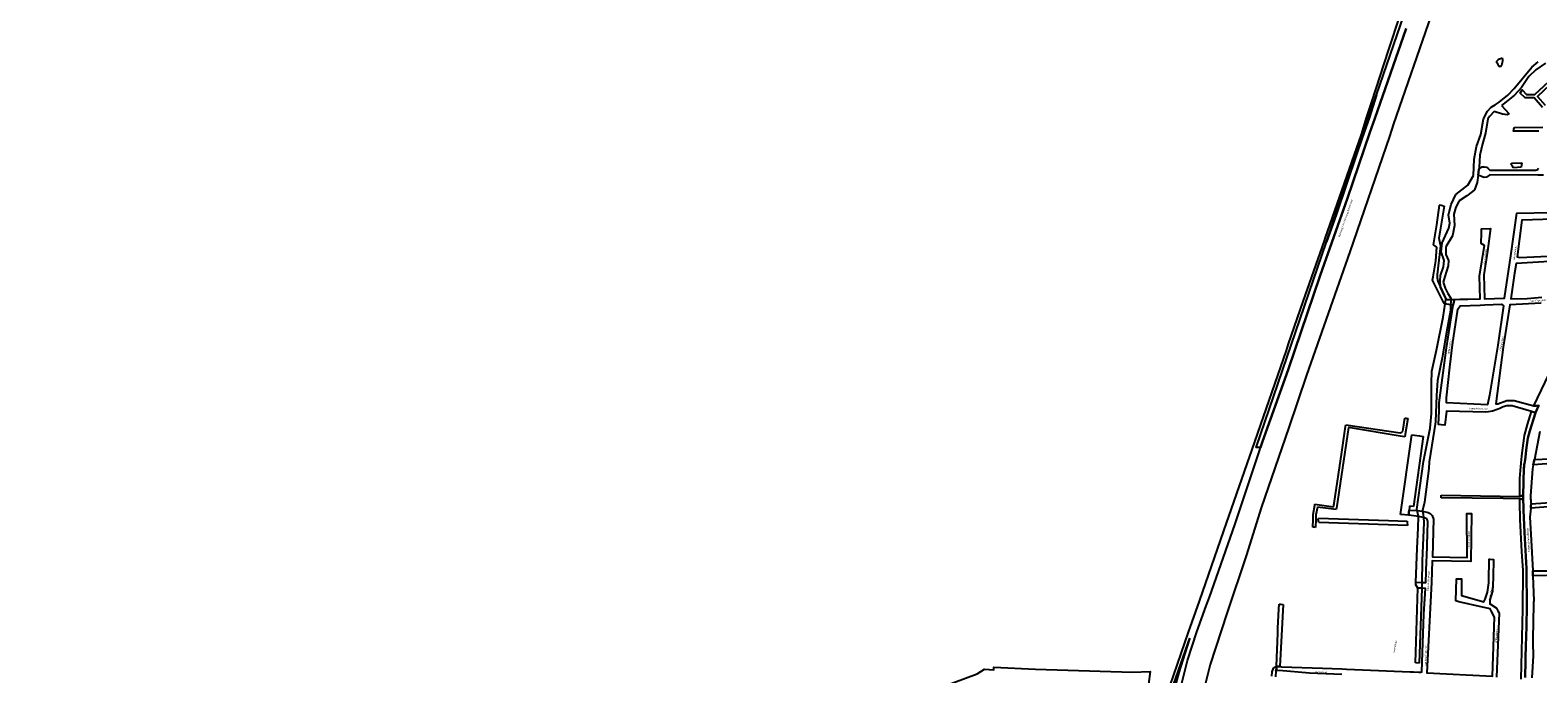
# Model space of a CAD drawing. Header units: metres. Extents: x 89872 to 99175, y 455036 to 468911.
# Tile 102 of 196: x 89872 to 92018, y 466570 to 467486. Entities that reach past the tile are written whole.
import ezdxf

# ---------------------------------------------------------------- set-up
doc = ezdxf.new("R2010")
doc.units = ezdxf.units.M
for name, color, linetype in [('Gemeentegrenzen', 7, 'KG-GEMEENTE'), ('STRNM', 7, 'Continuous'), ('Wegdeel doorgaand', 1, 'Continuous')]:
    doc.layers.add(name, color=color, linetype=linetype)
doc.layers.add('Waterdeel', color=7, linetype='Continuous', true_color=0x00aaff)
doc.layers.add('Wegdeel', color=7, linetype='Continuous', true_color=0x9a9a9a)
doc.linetypes.add('KG-GEMEENTE', pattern='A,1,-2.25,[5,NLCS.SHX,S=1,R=0,X=0,Y=0],-2.25', length=5.5)

msp = doc.modelspace()

# ---------------------------------------------------------------- linework, layer by layer
at = {"layer": 'Gemeentegrenzen', "flags": 128}
msp.add_lwpolyline([(90762.7, 464180.9), (90755.9, 464195.3), (90741.6, 464225.2), (90721, 464269.2), (90711, 464289.5), (90684.4, 464339.4), (90666.1, 464382.4), (90649.8, 464420.7), (90635.2, 464457.9), (90620.5, 464495.4), (90617.4, 464505), (90608, 464538.7), (90596.6, 464572.3), (90590.2, 464593.9), (90582.8, 464625.1), (90577.5, 464644.9), (90574.1, 464660.7), (90572.4, 464670.6), (90570.8, 464689.6), (90570.6, 464708.3), (90570.3, 464725.4), (90569.1, 464744.6), (90567.3, 464767.3), (90566.9, 464789.3), (90566.4, 464806.2), (90566.9, 464822.5), (90571.7, 464854.8), (90571.8, 464856.8), (90576.9, 464940.8), (90576, 464994.6), (90576, 465007.1), (90582.2, 465039.5), (90584.5, 465051.2), (90590.8, 465068.2), (90598.6, 465085.5), (90628.2, 465144.6), (90671.6, 465227.6), (90681.3, 465246), (90683.4, 465249.1), (90703.8, 465279.1), (90736.2, 465326.3), (90741, 465333.8), (90746.2, 465342.1), (90754.8, 465357.3), (90766.2, 465377.4), (90771.9, 465388.7), (90779, 465404.6), (90787.9, 465425.9), (90792.1, 465436.8), (90794.9, 465446.1), (90797, 465454.3), (90799, 465463.7), (90800.8, 465475), (90802.3, 465489.4), (90805.4, 465519), (90807.9, 465558.1), (90813.5, 465615.9), (90814.3, 465632.4), (90814.3, 465653.3), (90813.5, 465667.7), (90811.5, 465686.3), (90808.6, 465705.7), (90804.6, 465725.1), (90795.9, 465764.2), (90785.1, 465805.7), (90777.9, 465830.2), (90769.7, 465854.3), (90765.7, 465864.3), (90758.6, 465878.5), (90749.3, 465894.7), (90742.5, 465905.7), (90732.8, 465921.5), (90719.3, 465939.1), (90708.5, 465951.7), (90707.6, 465952.7), (90706.4, 465954.1), (90669.7, 465998.6), (90660.9, 466008), (90639.7, 466025.1), (90621.8, 466039.5), (90613.3, 466046.4), (90592.8, 466058.7), (90573.7, 466068.2), (90549.6, 466078.7), (90528.3, 466086.8), (90508.6, 466092.9), (90486.1, 466099.1), (90419.1, 466113.1), (90381.6, 466120.5), (90246.8, 466147.9), (90131.1, 466177), (90053.2, 466198), (90008.9, 466212.2), (89991.7, 466217.1), (89972.8, 466223), (89946, 466232.1), (89938.9, 466234.6), (89924.5, 466241), (89909.1, 466251), (89890.4, 466265.6), (89871.9, 466285), (89887.8, 466296.8), (89924.3, 466323.9), (89930.1, 466326.9), (89934.3, 466328), (89937.6, 466327.9), (89945, 466324.2), (89948.2, 466323), (89977.7, 466343.3), (89993.3, 466352.6), (90052.2, 466375.1), (90055, 466376.1), (90065, 466379.4), (90073.3, 466375.8), (90084.3, 466372.1), (90093.7, 466368.3), (90096, 466367.3), (90103.2, 466364.5), (90113.1, 466360.5), (90121.7, 466356.8), (90137.6, 466348.8), (90140.9, 466347.1), (90157, 466338.9), (90170, 466331.5), (90171.2, 466330.9), (90174.5, 466329), (90176.1, 466328), (90177.1, 466327.4), (90194.3, 466316.9), (90196, 466315.9), (90207.5, 466309.5), (90222.2, 466304.1), (90231.8, 466306.5), (90258, 466312.8), (90267.5, 466315.2), (90306.2, 466324.6), (90356.2, 466336.6), (90358.9, 466337.2), (90413.7, 466350), (90417.1, 466350.8), (90456.6, 466360.8), (90479, 466367.1), (90484.6, 466368.7), (90485.7, 466369.1), (90486.1, 466369.2), (90486.9, 466369.5), (90510.5, 466376.9), (90562.5, 466393.6), (90597, 466404.5), (90654.6, 466423), (90747.4, 466453.5), (90753.8, 466455.7), (90786.5, 466466.4), (90790.6, 466467.8), (90790.9, 466467.9), (90805.1, 466470.3), (90816.5, 466472.3), (90819.4, 466472.7), (90861, 466478.6), (90883.5, 466481.1), (90913.6, 466484.4), (90952.5, 466488.7), (91015.6, 466494.2), (91016.4, 466494.2), (91037, 466496), (91037.1, 466511.4), (91037.2, 466513.4), (91037.8, 466515.5), (91038.8, 466517.2), (91039.5, 466517.6), (91040.6, 466518), (91042.1, 466518.5), (91056, 466517.9), (91068.4, 466517.4), (91074.4, 466517.4), (91083.3, 466519.1), (91220.1, 466569.6), (91230.7, 466576.5), (91243.8, 466575.6), (91243.8, 466579.1), (91303.2, 466576.3), (91441.4, 466572.1), (91466.6, 466573.1), (91464, 466554.9), (91494.9, 466553.2), (91521.1, 466628.9), (91536.6, 466673.4), (91571.3, 466773.6), (91615.2, 466900.3), (91660.3, 467030.4), (91663.5, 467039.5), (91684.4, 467099.9), (91714.4, 467186.3), (91715.4, 467189.4), (91767, 467337.8), (91775, 467362.8), (91781.9, 467384.4), (91805.7, 467457.4), (91822.1, 467507.8), (91843.6, 467574), (91840.8, 467581.2), (91790.8, 467613), (91791.2, 467615.5), (91791.3, 467616.4), (91784.4, 467619.4), (91787.6, 467627.8), (91792.5, 467640.3), (91852.4, 467658.8), (91852.9, 467660.1), (91854.5, 467664.3), (91855, 467665.5), (91861.5, 467681.8), (91862.4, 467683.9), (91878.3, 467723.7), (91884.2, 467738.3), (91879.7, 467738.6), (91885, 467755.4), (91888.2, 467765.6), (91888.8, 467767.4), (91895.8, 467791.9), (91903.7, 467826.6), (91903.9, 467827.1), (91909.1, 467836.7), (91917.1, 467845.7), (91928.7, 467852.6), (91941.8, 467844.7), (91980, 467908), (91998.9, 467938.8), (92021.1, 467975.5), (92022.3, 467977.4), (92023.5, 467979.5), (92037.5, 468021.9), (92043.3, 468039.5), (92043.6, 468040.6), (92040.7, 468073.7), (92035.4, 468087.9), (92034.4, 468090.6), (92031.1, 468099.5), (91997.8, 468090.3), (91979.5, 468086.4), (91965.4, 468084.2), (91956.6, 468083.1), (91949.2, 468083.3), (91938.2, 468084.3), (91924.2, 468085.6), (91909.1, 468087.5), (91890.6, 468090.1), (91872.6, 468092.2), (91857.9, 468093.5), (91848.6, 468093.5), (91835.6, 468093.3), (91823.5, 468092.4), (91812.7, 468091.1), (91802.5, 468089.5), (91791.1, 468086.9), (91788.7, 468086.3), (91779.5, 468084), (91760.6, 468078.5), (91752.2, 468076.3), (91738.6, 468072.6), (91728.8, 468069.1), (91756.5, 468118.9), (91760.4, 468127.2), (91763, 468134.6), (91768.6, 468150.9), (91769.4, 468153.1), (91771.9, 468159.4), (91778.5, 468171.5), (91790.7, 468187.8), (91799.5, 468198.5), (91805, 468206.8), (91808.1, 468213.9), (91809.5, 468221.2), (91815.1, 468251.2), (91819.2, 468261.4), (91834.9, 468291.1), (91850, 468319.8), (91851.1, 468324.9), (91848, 468332.4), (91846.1, 468336), (91839.8, 468348.6), (91832.7, 468362.6), (91834.8, 468387.4), (91838.8, 468398), (91843.6, 468405.6), (91850.1, 468412), (91884, 468424), (91942.4, 468414), (91974.5, 468420.4), (91975.2, 468420.7), (92022.3, 468436.6), (92044.5, 468448.2), (92053.6, 468457.6), (92067.4, 468486.9), (92106.9, 468535.9), (92111.2, 468543.4), (92114.3, 468570.4), (92118.7, 468584.4), (92123.1, 468593.7), (92126.7, 468597.4), (92138.9, 468601), (92192.7, 468603.6), (92233.3, 468611.8), (92244.8, 468614.5), (92283.9, 468625.5), (92315.8, 468635.9), (92317.9, 468634.3), (92322.3, 468629.4), (92326.1, 468620.6), (92328.8, 468610.7), (92329.8, 468599.7), (92330, 468589.8), (92330.7, 468581.8), (92335.2, 468572.6), (92340.3, 468566.1), (92346.8, 468560.7), (92353.8, 468556.4), (92363.4, 468554.6), (92377.4, 468554.2), (92392.6, 468557.4), (92401.3, 468560.3), (92408.4, 468564.3), (92418.1, 468572.9), (92422.2, 468578), (92425, 468583.4), (92427.2, 468592.7), (92431.9, 468610.8), (92433.6, 468615.2), (92464.9, 468655.8), (92493, 468677), (92552.8, 468696.5), (92588.8, 468708.5), (92727.8, 468737.4), (92746.6, 468751.7), (92757.4, 468765.6), (92798.4, 468803.8), (92819.4, 468831.2), (92833.5, 468850), (92846.8, 468882.1), (92849, 468886), (92851.9, 468889.4), (92869.1, 468904.6), (92876.5, 468909.7), (92878.5, 468910.5), (92881.1, 468910.3), (92883.4, 468909.2), (92886.3, 468907), (92895, 468895.8), (92895.9, 468892.4), (92900.1, 468876.5), (92906.3, 468857.3), (92910.3, 468846.1), (92914.2, 468837.1), (92917, 468832.3), (92920.3, 468826.2), (92926.5, 468817.9), (92933, 468806.1), (92939.4, 468793), (92944.4, 468782.7), (92948.2, 468771.1), (92953.5, 468755.5), (92954.3, 468752.6), (92958.2, 468739.3), (92964.1, 468717.3), (92965.3, 468704.7), (92965.1, 468689.6), (92965.3, 468664.1), (92964.6, 468660.5), (92963.4, 468657.1), (92948.9, 468642.4), (92960.9, 468628), (92969.5, 468617.7), (92980.8, 468604.1), (92985, 468599.8), (92988.5, 468597.3), (92991.5, 468595.4), (92993.9, 468594.1), (92996.2, 468593.3), (93000.2, 468592.1), (93001, 468591.9), (93091.6, 468646), (93130.9, 468668.2), (93149, 468678.1), (93167, 468687.1), (93166.6, 468687.9), (93174.7, 468692.4), (93182, 468695.8), (93189.2, 468698.6), (93196.2, 468700.7), (93205.9, 468702.3), (93214.7, 468703.2), (93221.8, 468703.5), (93230.2, 468703.2), (93240.4, 468700.6), (93249, 468700.4), (93255.1, 468700.6), (93263.4, 468702), (93281.6, 468706.5), (93301.7, 468718.8), (93306.9, 468721.9), (93320.3, 468730), (93334.9, 468742.3), (93348.6, 468753.8), (93359.2, 468762.7), (93413, 468807.9), (93444.7, 468834.5), (93445.5, 468835.2), (93479.7, 468779.5), (93491.2, 468760.7), (93524.9, 468705.6), (93527.2, 468701.9), (93526, 468700.9), (93532.9, 468693.6), (93591.6, 468747), (93658.7, 468809.4), (93710, 468747.9), (93732.2, 468758.7), (93735.8, 468760.5), (93751.9, 468768.3), (93767.4, 468775.8), (93773.2, 468746.6), (93777.5, 468724.9), (93778.4, 468720.4), (93791.4, 468654.7), (93812.5, 468549.1), (93818.3, 468509.3), (93831.8, 468306.4), (93833.1, 468272.8), (93833.3, 468266.7), (93841, 468095.6), (93841.6, 468090), (93843.6, 468070.2), (93846, 468048), (93846, 468048), (93846.9, 468039.5), (93847.8, 468030.6), (93864, 467940.4), (93873.3, 467895.7), (93869.3, 467895), (93888, 467819.3), (93891.6, 467804), (93884.7, 467792), (93878.8, 467785.2), (93874.3, 467779.4), (93873.6, 467778.8), (93854.1, 467763.3), (93845.3, 467756.6), (93840.9, 467750.5), (93836.8, 467741.2), (93827.4, 467723.3), (93824.7, 467717.2), (93823.1, 467716.7), (93821.4, 467716.3), (93803.1, 467730.2), (93683.6, 467603), (93680.6, 467597.8), (93669.5, 467578.6), (93665.4, 467571.8), (93663, 467568.2), (93657.5, 467560.8), (93653.4, 467555.2), (93648.9, 467548.5), (93646, 467544), (93642.4, 467538.6), (93641.7, 467537.5), (93637.4, 467531.6), (93634, 467526.9), (93631.8, 467523.9), (93631.1, 467523), (93626.6, 467516.4), (93620.2, 467508.3), (93615.7, 467502.7), (93612.2, 467498), (93608, 467492.1), (93603.8, 467485.8), (93599.6, 467479.3), (93595.4, 467472.5), (93591.9, 467466.9), (93589.7, 467463.2), (93586.2, 467457.3), (93583.8, 467453.1), (93579.6, 467445.9), (93575.6, 467438.9), (93574, 467436.3), (93571.9, 467432.8), (93566.2, 467422.9), (93563, 467417.8), (93562.5, 467417), (93558.1, 467410.4), (93550.3, 467399.8), (93547.9, 467396.8), (93544.5, 467392.5), (93540.6, 467386.9), (93537.2, 467382.4), (93533, 467376.2), (93532.5, 467375.5), (93529.3, 467371), (93525.2, 467365.4), (93521.5, 467361), (93520.3, 467359.6), (93515.8, 467353.3), (93513.3, 467349.6), (93512.1, 467347.9), (93508.7, 467342.8), (93506.1, 467338), (93503.8, 467332.9), (93503.1, 467331.3), (93501.4, 467327.8), (93500.9, 467326.6), (93499.5, 467322.5), (93498.4, 467318.6), (93497.4, 467314.1), (93497.1, 467311.8), (93496.9, 467309.8), (93495.9, 467305.2), (93495.3, 467300.3), (93495.3, 467293), (93495.3, 467290.9), (93495.4, 467288.5), (93495.5, 467283.6), (93495.5, 467282.1), (93495.7, 467277.1), (93496.2, 467272.2), (93497.2, 467265.2), (93497.5, 467263.8), (93498.6, 467257.3), (93500, 467251.5), (93500.9, 467247.8), (93503, 467239.5), (93503.1, 467239), (93506.4, 467229.7), (93507.2, 467228.1), (93508.3, 467225.7), (93510.2, 467221.5), (93512.1, 467217.4), (93512.4, 467216.9), (93515.2, 467210.3), (93517.6, 467204.9), (93520.7, 467198), (93522.9, 467192.8), (93522.9, 467192.8), (93524.7, 467188.6), (93527.2, 467181), (93529.7, 467173.3), (93532.3, 467164.5), (93534, 467159), (93534.9, 467155.9), (93537.2, 467148.6), (93540.3, 467141.4), (93543.4, 467134.8), (93545.7, 467130), (93549.4, 467123.1), (93551.7, 467118.8), (93558.5, 467108.1), (93564.8, 467098.8), (93576.1, 467083.6), (93582.4, 467074.8), (93587.6, 467067.5), (93597.5, 467053.2), (93601.8, 467047.1), (93604.3, 467043.5), (93607.1, 467039.5), (93617.5, 467024.7), (93622.2, 467017.3), (93626.2, 467010.2), (93630.1, 467003.9), (93632.9, 466998.8), (93634.2, 466995.7), (93635.1, 466993.5), (93636.9, 466988.2), (93640.8, 466983.5), (93654.2, 466966.8), (93662.5, 466956.4), (93668.6, 466948.2), (93678.2, 466934), (93685.7, 466921.6), (93702.1, 466892.4), (93706.9, 466882.2), (93708.3, 466879), (93712.9, 466866.4), (93719, 466847.6), (93719.7, 466843.5), (93723.2, 466822.4), (93726.2, 466802.3), (93727.7, 466786.9), (93729.6, 466766.8), (93730, 466763), (93731.9, 466743.8), (93732.1, 466742.2), (93732.5, 466739.1), (93731.4, 466720.8), (93731.3, 466717.7), (93731, 466714.2), (93729.1, 466699.4), (93727.1, 466683.8), (93726.5, 466679.9), (93725.2, 466670.3), (93725.1, 466669.6), (93721.8, 466654.6), (93714.3, 466626.1), (93713.6, 466623.7), (93708.3, 466606.9), (93707.7, 466605.3), (93702.6, 466591.4), (93699.1, 466581.9), (93697, 466575.7), (93693.6, 466565.1), (93693.2, 466564), (93688.6, 466550.9), (93684.3, 466538.7), (93671.2, 466501.4), (93669.4, 466496.3), (93662.5, 466476.7), (93655.2, 466455.9), (93655, 466455.5), (93644.7, 466426), (93644.2, 466424.7), (93630, 466390), (93605.7, 466331), (93616.4, 466319.4), (93626.9, 466309.6), (93665.8, 466273.7), (93679.9, 466260.3), (93682.4, 466258.7), (93684.3, 466257.8), (93694.1, 466255.1), (93713.8, 466250.4), (93732.7, 466246.8), (93735, 466246.3), (93747.3, 466251.8), (93765.6, 466259.2), (93782.6, 466266.9), (93807, 466278.3), (93818.9, 466284.1), (93823, 466288.1), (93826.6, 466294.7), (93836, 466310.7), (93856.7, 466315.4), (93871.9, 466319.3), (93876.8, 466320.5), (93898, 466320.3), (93924.5, 466320.4), (93933.9, 466323.7), (93934.2, 466323.8), (93921.1, 466365.8), (93967.2, 466415.6), (93968.1, 466416.3), (93974.4, 466421.3), (94000.7, 466575.5), (94019.2, 466575.8), (94022.1, 466575.9), (94046.4, 466576.3), (94067.9, 466576.7), (94081.5, 466577), (94090.7, 466577.1), (94100, 466577.3), (94106, 466577.4), (94115.2, 466577.6), (94146.9, 466578.2), (94158.5, 466578.4)], dxfattribs=at)
at = {"layer": 'Waterdeel', "lineweight": -3}
for p, q in [((91960, 467442), (91961.7, 467444.1)), ((91960.1, 467439.8), (91960, 467442)), ((91962, 467437.2), (91960.1, 467439.8)), ((91961.7, 467444.1), (91963.7, 467445.5)), ((91963.7, 467445.5), (91966.3, 467446.6)), ((91966.3, 467446.6), (91966.8, 467446.7)), ((91967, 467437.9), (91966.5, 467435.9)), ((91966.8, 467446.7), (91967.7, 467446.7)), ((91967.4, 467440), (91967, 467437.9)), ((91967.8, 467442.3), (91967.4, 467440)), ((91967.7, 467446.7), (91967.8, 467445.1)), ((91967.8, 467445.1), (91967.8, 467442.3)), ((92009.7, 467433.7), (92018.9, 467441.1)), ((92029, 467439.4), (92015.6, 467429.6)), ((91962.4, 467435.4), (91962, 467437.2)), ((91964.6, 467434.3), (91962.4, 467435.4)), ((91965.8, 467434.7), (91964.6, 467434.3)), ((91966.5, 467435.9), (91965.8, 467434.7)), ((91984.6, 467403.3), (92009.7, 467433.7)), ((92005.5, 467420.3), (91995.1, 467404.8)), ((92015.6, 467429.6), (92005.5, 467420.3)), ((91975.7, 467393.8), (91984.6, 467403.3)), ((91995.1, 467404.8), (91985.2, 467393.5)), ((91946.5, 467370.9), (91951.8, 467376.5)), ((91951.8, 467376.5), (91957.5, 467380)), ((91957.5, 467380), (91963.2, 467383.6)), ((91963.2, 467383.6), (91975.7, 467393.8)), ((91973.3, 467384.2), (91966.7, 467378.9)), ((91966.7, 467378.9), (91977.6, 467367)), ((91985.2, 467393.5), (91973.3, 467384.2)), ((91937, 467337.9), (91940.8, 467359.9)), ((91940.8, 467359.9), (91946.5, 467370.9)), ((91947.3, 467360.1), (91943.9, 467339.6)), ((91949.6, 467363.2), (91947.3, 467360.1)), ((91956, 467370.7), (91949.6, 467363.2)), ((91967.9, 467366.8), (91956, 467370.7)), ((91974.4, 467365.7), (91967.9, 467366.8)), ((91977.6, 467367), (91974.4, 467365.7)), ((91931, 467320.5), (91937, 467337.9)), ((91943.9, 467339.6), (91940.6, 467327.6)), ((91927.6, 467302.5), (91931, 467320.5)), ((91939.7, 467324.3), (91935.6, 467308.2)), ((91940.6, 467327.6), (91939.7, 467324.3)), ((91926.5, 467279.4), (91927.6, 467302.5)), ((91934.2, 467288.3), (91933.6, 467283.5)), ((91934.5, 467291.2), (91934.2, 467288.3)), ((91935.6, 467308.2), (91934.5, 467291.2)), ((91979.8, 467295.6), (91981.6, 467297)), ((91981.6, 467293.8), (91979.8, 467295.6)), ((91981.6, 467297), (91995.6, 467297.5)), ((91983.7, 467290.4), (91981.6, 467293.8)), ((91994.3, 467291), (91983.7, 467290.4)), ((91995.6, 467297.5), (91994.3, 467291)), ((91918.5, 467265.4), (91926.5, 467279.4)), ((91931.8, 467269.5), (91928, 467258.9)), ((91933.1, 467280), (91931.8, 467269.5)), ((91933.6, 467283.5), (91933.1, 467280)), ((91894.7, 467238.1), (91901.5, 467252.1)), ((91901.5, 467252.1), (91918.5, 467265.4)), ((91917.4, 467250.2), (91906.4, 467243.4)), ((91925.2, 467256.6), (91917.4, 467250.2)), ((91928, 467258.9), (91925.2, 467256.6)), ((91891.3, 467223.3), (91894.7, 467238.1)), ((91892.8, 467211.6), (91891.3, 467223.3)), ((91901.5, 467234.3), (91898.9, 467224.1)), ((91898.9, 467224.1), (91899.6, 467208.2)), ((91906.4, 467243.4), (91901.5, 467234.3)), ((91882.2, 467183.5), (91891.7, 467204.4)), ((91891.7, 467204.4), (91892.8, 467211.6)), ((91899.6, 467208.2), (91897, 467193.4)), ((91880.7, 467170.7), (91882.2, 467183.5)), ((91897, 467193.4), (91887.1, 467177.9)), ((91884.8, 467158.5), (91880.7, 467170.7)), ((91884.1, 467149.4), (91884.8, 467158.5)), ((91887.1, 467177.9), (91887.5, 467166.9)), ((91887.5, 467166.9), (91890.9, 467158.2)), ((91879.2, 467129.4), (91879.5, 467136.9)), ((91879.5, 467136.9), (91884.1, 467149.4)), ((91890.5, 467150.6), (91885.8, 467135.4)), ((91890.9, 467158.2), (91890.5, 467150.6)), ((91879.9, 467120.3), (91879.2, 467129.4)), ((91884.8, 467108.9), (91879.9, 467120.3)), ((91885.8, 467135.4), (91883.7, 467127.5)), ((91883.7, 467127.5), (91886.4, 467119.1)), ((91886.4, 467119.1), (91890.1, 467111.2)), ((91883.3, 467077.8), (91886.4, 467096.8)), ((91887.5, 467104), (91884.8, 467108.9)), ((91886.4, 467096.8), (91886.9, 467100)), ((91886.9, 467100), (91887.3, 467102.9)), ((91887.3, 467102.9), (91887.5, 467104)), ((91890.1, 467111.2), (91894.3, 467104.7)), ((91894.1, 467095.2), (91893.9, 467087.3)), ((91894.2, 467099.3), (91894.1, 467095.2)), ((91894.3, 467102.9), (91894.2, 467099.3)), ((91894.3, 467104.7), (91894.3, 467102.9)), ((91873.9, 467030.5), (91883.3, 467077.8)), ((91893.9, 467087.3), (91888.3, 467056.2)), ((91888.3, 467056.2), (91882.2, 467019.9)), ((91867.4, 467000.6), (91873.9, 467030.5)), ((91882.2, 467019.9), (91875.4, 466987.3)), ((91866.7, 466983.1), (91867.4, 467000.6)), ((91875.4, 466987.3), (91874.2, 466966.1)), ((91866.7, 466940.3), (91866.7, 466983.1)), ((91874.2, 466966.1), (91872.7, 466928.6)), ((91865.2, 466919.5), (91866.7, 466940.3)), ((91872.2, 466925.5), (91870.5, 466916.1)), ((91872.7, 466928.6), (91872.2, 466925.5)), ((91855.7, 466872.1), (91865.2, 466919.5)), ((91870.5, 466916.1), (91863.5, 466871.5)), ((91846.2, 466803.9), (91855.7, 466872.1)), ((91863.1, 466862), (91856.9, 466814.3)), ((91863.5, 466871.5), (91863.1, 466862)), ((91846.5, 466802.4), (91846.2, 466803.9)), ((91847.4, 466798.3), (91846.5, 466802.4)), ((91848.3, 466793.8), (91847.4, 466798.3)), ((91848, 466777.6), (91848.3, 466793.8)), ((91856.9, 466814.3), (91854.2, 466802.4)), ((91854.2, 466802.4), (91854.3, 466801.2)), ((91854.3, 466801.2), (91854.8, 466797.2)), ((91854.8, 466797.2), (91855.3, 466792.4)), ((91705.5, 466789.5), (91705.9, 466791.5)), ((91706.4, 466785.4), (91705.5, 466789.5)), ((91705.9, 466791.5), (91805.6, 466788.2)), ((91805, 466781.8), (91706.4, 466785.4)), ((91832.5, 466780.8), (91805, 466781.8)), ((91805.6, 466788.2), (91832.4, 466787.3)), ((91832.4, 466787.3), (91832.4, 466785.7)), ((91832.4, 466785.7), (91832.5, 466780.8)), ((91846.7, 466748.1), (91848, 466777.6)), ((91856.1, 466785.4), (91853.8, 466730.8)), ((91855.3, 466792.4), (91856.1, 466785.4)), ((91844.7, 466700.1), (91846.7, 466748.1)), ((91853.8, 466730.8), (91853.1, 466699.9)), ((91843.9, 466585.5), (91847.2, 466692)), ((91844.5, 466696.5), (91844.7, 466700.1)), ((91847.2, 466692), (91844.5, 466696.5)), ((91852.9, 466691.7), (91849.2, 466585.2)), ((91853, 466696.3), (91852.9, 466691.7)), ((91853.1, 466699.9), (91853, 466696.3)), ((91496.6, 466546.1), (91522.9, 466620.7)), ((91522, 466618.2), (91507.1, 466571.5)), ((91522.9, 466620.7), (91522, 466618.2)), ((91849.2, 466585.2), (91843.9, 466585.5)), ((91507.1, 466571.5), (91487, 466497.7))]:
    msp.add_line(p, q, dxfattribs=at)
msp.add_lwpolyline([(91788.8, 467394.3), (91778.1, 467361.2), (91771.5, 467342.4), (91761, 467312.3), (91731.1, 467223.3), (91717.2, 467184.9)], close=True, dxfattribs=at)
at = {"layer": 'Wegdeel'}
for p, q in [((91874.4, 467209.3), (91878.4, 467237.3)), ((91885.1, 467235.5), (91877.4, 467190.2)), ((91878.4, 467237.3), (91879.3, 467237.7)), ((91879.3, 467237.7), (91882.5, 467236.5)), ((91882.5, 467236.5), (91885.1, 467235.5)), ((91869.8, 467180.8), (91874.4, 467209.3)), ((91874.6, 467177.2), (91869.8, 467180.8)), ((91877.4, 467190.2), (91879.5, 467179)), ((91873, 467158), (91874.6, 467177.2)), ((91879.5, 467179), (91875, 467138.5)), ((91869.3, 467135), (91873, 467158)), ((91875, 467138.5), (91875, 467133.5)), ((91868.4, 467130.4), (91869.3, 467135)), ((91879.7, 467107.6), (91868.4, 467130.4)), ((91875, 467133.5), (91875.8, 467129)), ((91875.8, 467129), (91879.9, 467120.3)), ((91879.9, 467120.3), (91884.8, 467108.9)), ((91884.9, 467097.1), (91879.7, 467107.6)), ((91884.8, 467108.9), (91887.5, 467104)), ((91886.4, 467096.8), (91884.9, 467097.1)), ((91894.1, 467095.2), (91886.4, 467096.8)), ((91887.5, 467104), (91887.3, 467102.9)), ((91887.3, 467102.9), (91894.3, 467102.9)), ((91897.5, 467094.5), (91894.1, 467095.2)), ((91894.3, 467102.9), (91899.5, 467103)), ((91898.5, 467098.9), (91897.5, 467094.5)), ((91899.5, 467103), (91898.5, 467098.9)), ((92012.7, 466951.2), (92060.9, 467052.6)), ((92016.4, 466951.6), (92012.7, 466951.2)), ((92019.6, 466952), (92016.4, 466951.6)), ((91744.4, 466921.8), (91745.1, 466924.2)), ((91745.1, 466924.2), (91822.2, 466912.8)), ((91826.5, 466918), (91829, 466934)), ((91829, 466934), (91830.9, 466933.8)), ((91833, 466933.5), (91830, 466914.1)), ((91830.9, 466933.8), (91833, 466933.5)), ((91999.5, 466909.3), (92003.7, 466924.6)), ((92003.7, 466924.6), (92009.1, 466943.4)), ((92014.9, 466941.6), (92006.7, 466916)), ((92009.1, 466943.4), (92012.4, 466942.4)), ((92012.4, 466942.4), (92014.9, 466941.6)), ((91748.8, 466920.6), (91731.6, 466805.7)), ((91739.1, 466885.5), (91744.4, 466921.8)), ((91751.6, 466919.9), (91748.8, 466920.6)), ((91822.3, 466908.1), (91751.6, 466919.9)), ((91822.2, 466912.8), (91824.6, 466913.8)), ((91825.5, 466907.6), (91822.3, 466908.1)), ((91822.6, 466796.7), (91838.8, 466910.2)), ((91824.6, 466913.8), (91826.1, 466915.1)), ((91828.9, 466907.1), (91825.5, 466907.6)), ((91826.1, 466915.1), (91826.5, 466918)), ((91830, 466914.1), (91828.9, 466907.1)), ((91838.8, 466910.2), (91842.8, 466909.6)), ((91855, 466907.8), (91841.1, 466808.1)), ((91842.8, 466909.6), (91849.7, 466908.6)), ((91849.7, 466908.6), (91855, 466907.8)), ((91995.3, 466880.1), (91999.5, 466909.3)), ((92004.2, 466905.5), (92002.1, 466892.1)), ((92006.7, 466916), (92004.2, 466905.5)), ((91728.5, 466812.3), (91739.1, 466885.5)), ((91994.8, 466874.5), (91995.3, 466880.1)), ((92002.1, 466892.1), (92000.1, 466874.7)), ((91992.7, 466848), (91994, 466864.8)), ((91994, 466864.8), (91994.4, 466869.3)), ((91994.4, 466869.3), (91994.5, 466870.8)), ((91994.5, 466870.8), (91994.8, 466874.5)), ((91998.4, 466863.2), (91997.3, 466823.9)), ((91998.6, 466864.7), (91998.4, 466863.2)), ((91998.8, 466866.8), (91998.6, 466864.7)), ((91999, 466867.9), (91998.8, 466866.8)), ((91999.2, 466869.1), (91999, 466867.9)), ((92000.1, 466874.7), (91999.2, 466869.1)), ((91992.6, 466822.4), (91992.7, 466848)), ((91880.4, 466822.7), (91880.4, 466824.4)), ((91880.4, 466824.4), (91992.6, 466822.4)), ((91880.5, 466820.5), (91880.4, 466822.7)), ((91968.7, 466819.4), (91880.5, 466820.5)), ((91992.7, 466819.1), (91968.7, 466819.4)), ((91992.6, 466822.4), (91994.9, 466823.2)), ((91994.9, 466823.2), (91992.6, 466822.4)), ((91994.9, 466818.5), (91992.7, 466819.1)), ((91992.8, 466817), (91992.7, 466819.1)), ((91992.7, 466819.1), (91994.9, 466818.5)), ((91992.8, 466813.8), (91992.8, 466817)), ((91994.9, 466823.2), (91997.3, 466823.9)), ((91997.3, 466823.9), (91994.9, 466823.2)), ((91997.5, 466818.5), (91994.9, 466818.5)), ((91994.9, 466818.5), (91997.5, 466818.5)), ((91997.3, 466823.9), (91997.4, 466821)), ((91997.4, 466821), (91997.5, 466818.5)), ((91997.5, 466818.5), (91997.5, 466817.1)), ((91997.5, 466817.1), (91997.6, 466815.4)), ((91997.6, 466815.4), (91997.6, 466814)), ((91698.4, 466789.7), (91698.6, 466796.5)), ((91698.6, 466796.5), (91700.7, 466810)), ((91700.7, 466810), (91700.9, 466811.3)), ((91700.9, 466811.3), (91727.2, 466807.8)), ((91702.4, 466796.2), (91702.1, 466789.6)), ((91704.6, 466807.3), (91702.4, 466796.2)), ((91731.2, 466803.6), (91704.6, 466807.3)), ((91727.2, 466807.8), (91728.5, 466812.3)), ((91731.6, 466805.7), (91731.2, 466803.6)), ((91834.5, 466795.5), (91822.6, 466796.7)), ((91834.8, 466799.5), (91834.5, 466795.5)), ((91835.1, 466803), (91834.8, 466799.5)), ((91835.5, 466807.4), (91835.1, 466803)), ((91835.7, 466808.6), (91835.5, 466807.4)), ((91841.1, 466808.1), (91835.7, 466808.6)), ((91993.3, 466789.6), (91992.8, 466813.8)), ((91997.6, 466814), (91997.7, 466810.7)), ((91997.7, 466810.7), (91998, 466802.8)), ((91998, 466802.8), (91999.1, 466770.9)), ((91697.9, 466778.6), (91698.4, 466789.7)), ((91699.8, 466778.4), (91697.9, 466778.6)), ((91701.6, 466778.2), (91699.8, 466778.4)), ((91702.1, 466789.6), (91701.6, 466778.2)), ((91995.6, 466744), (91993.3, 466789.6)), ((91999.1, 466770.9), (92002.1, 466719.6)), ((91997.3, 466716.9), (91995.6, 466744)), ((91997.1, 466668.9), (91997.5, 466708.6)), ((91997.6, 466713), (91997.3, 466716.9)), ((91997.5, 466708.6), (91997.6, 466713)), ((92002.1, 466719.6), (92002.1, 466716.5)), ((92002.1, 466716.5), (92002.1, 466713.3)), ((92002.1, 466713.3), (92002.2, 466709.1)), ((92002.2, 466709.1), (92002.5, 466674.2)), ((91649.3, 466662.1), (91649.8, 466668.8)), ((91649.8, 466668.8), (91652.6, 466668.8)), ((91655.6, 466668.7), (91650.8, 466580)), ((91652.6, 466668.8), (91655.6, 466668.7)), ((91997, 466662), (91997.1, 466665.4)), ((91997.1, 466665.4), (91997.1, 466668.9)), ((92002.5, 466674.2), (92002.6, 466669.8)), ((92002.6, 466669.8), (92002.7, 466662.8)), ((91648.2, 466634.8), (91649.3, 466662.1)), ((91994.3, 466562.4), (91997, 466662)), ((92002.7, 466662.8), (92001.6, 466619.2)), ((91646.2, 466580.7), (91648, 466627.9)), ((91648, 466627.9), (91648.2, 466634.8)), ((92001.4, 466613.6), (92000.2, 466564.4)), ((92001.6, 466619.2), (92001.4, 466613.6)), ((91648.2, 466580.4), (91646.2, 466580.7)), ((91650.8, 466580), (91648.2, 466580.4))]:
    msp.add_line(p, q, dxfattribs=at)
for points in [[(92025.1, 467376.3), (92013, 467389.9), (92000.1, 467389.9), (91993, 467396.4), (91994.6, 467399), (91996.1, 467401.3), (92002.3, 467394.8), (92013, 467394.8), (92014, 467394.8), (92014.4, 467395.2), (92040, 467419.1)], [(92043.3, 467416.1), (92017.8, 467391.6), (92028.8, 467379.5)], [(92019.6, 467342.7), (91999.3, 467342.6), (91983.4, 467342.5), (91984.2, 467345.2), (91984.9, 467347.9), (92025.4, 467348)], [(92026.2, 467279.9), (92018.2, 467279.9), (91949.9, 467280.3), (91945.2, 467277.1), (91941.8, 467276.6), (91938, 467278), (91933.1, 467280), (91933.6, 467283.5), (91934.2, 467288.3), (91939, 467291.9), (91942.3, 467291.9), (91945.2, 467291), (91947.6, 467289.1), (91949.9, 467286.8), (91997.6, 467286.8), (92015.3, 467286.8), (92018.2, 467287.7), (92019.2, 467289.6)], [(92023.1, 467097.4), (91978.4, 467095.2), (91969.1, 467035.1), (91958.3, 466954.4), (91961.2, 466954.4), (91974.1, 466958.9), (91984.5, 466958.8), (92012.7, 466951.2), (92016.4, 466951.6), (92019.6, 466952), (92017.3, 466946.9), (92014.9, 466941.6), (92012.4, 466942.4), (92009.1, 466943.4), (91981.6, 466951.6), (91974.2, 466951.3), (91968.8, 466950.1), (91964.1, 466947.8), (91962, 466946.8), (91953.8, 466943.7), (91948.1, 466942.8), (91944.3, 466942.2), (91888.3, 466943.7), (91886, 466924), (91880.7, 466924.5), (91876.9, 466924.8), (91877.6, 466944.1), (91878, 466955.8), (91881.4, 466983.9), (91888.3, 467033.9), (91897.5, 467094.5), (91898.5, 467098.9), (91899.5, 467103), (91907.2, 467103.1), (91918.5, 467103.2), (91936, 467103.7), (91935.3, 467136.1), (91942.3, 467179.5), (91937.6, 467182.7), (91938, 467197.6), (91938.1, 467203.6), (91951, 467203.7), (91946.5, 467171.8), (91941.3, 467138.1), (91942.4, 467103.9), (91970.9, 467104.8), (91978.3, 467155.5), (91979.7, 467164.9), (91988.5, 467225.6), (92085.9, 467227.7)], [(92085.6, 467218.5), (91995.7, 467215.8), (91989, 467163.5), (91992.8, 467162.5), (92083, 467167)], [(92082.2, 467159.8), (91987.5, 467154.1), (91985.2, 467140.3), (91979.7, 467103.9), (92003.1, 467104.2), (92024, 467106.3)], [(92088.9, 466872.9), (92011.4, 466867.6), (92012.5, 466871.6), (92013.3, 466874.8), (92046.2, 466876.6)], [(92095.3, 466812.2), (92008.1, 466805.8), (92008.4, 466808.5), (92008.7, 466811.7), (92103.5, 466818.7)], [(91739.1, 466569), (91693, 466570.6), (91650.2, 466574.5), (91645.4, 466573.9), (91646, 466576.8), (91646.2, 466577.7), (91646.2, 466580.7), (91648.2, 466580.4), (91650.8, 466580), (91653.5, 466579.7), (91711.8, 466577.8), (91739.3, 466576.7), (91745.7, 466576.4), (91779.8, 466575), (91836.3, 466572.7), (91837, 466572.7), (91841.2, 466572.5), (91848.7, 466572.2), (91851.9, 466572.1), (91853, 466572.4), (91856.1, 466654.7), (91858.3, 466691.3), (91852.9, 466691.7), (91847.2, 466692), (91844.5, 466696.5), (91844.7, 466700.1), (91853.1, 466699.9), (91858.7, 466699.7), (91859.8, 466730.9), (91860.2, 466736.6), (91861.7, 466786.2), (91861.3, 466788.4), (91860, 466790.6), (91858, 466791.6), (91855.3, 466792.4), (91848.3, 466793.8), (91834.5, 466795.5), (91834.8, 466799.5), (91835.1, 466803), (91846.5, 466802.4), (91854.3, 466801.2), (91862, 466799.5), (91865.2, 466797.9), (91867.6, 466795.4), (91869.9, 466790.1), (91868.2, 466736.2), (91917.5, 466735.6), (91917, 466798.1), (91921.1, 466798.1), (91923.7, 466798.1), (91923, 466729.9), (91867.8, 466730.8), (91866.7, 466699.6), (91866.4, 466691), (91860.2, 466571.3), (91953.8, 466566.5), (91956.7, 466650.6), (91951.6, 466659.5), (91950.4, 466662.2), (91948.4, 466662.7), (91939.7, 466664.7), (91905.8, 466672.5), (91901.5, 466673.5), (91902.7, 466705.1), (91906.7, 466705.1), (91909.8, 466705), (91909.8, 466681.2), (91941.5, 466672.5), (91943.2, 466675.9), (91946.6, 466686.1), (91948.5, 466699.4), (91948.7, 466708.9), (91949.1, 466726.6), (91949.2, 466732.9), (91950.6, 466732.9), (91955.3, 466732.8), (91954.8, 466708.1), (91954.9, 466705.8), (91953.8, 466687.6), (91950, 466675.1), (91950, 466669.5), (91951.1, 466669.1), (91959.1, 466663.8), (91959.4, 466663.2), (91961.4, 466659.6), (91962.9, 466657.1), (91963.2, 466656.6), (91959.6, 466565)], [(92208.3, 466714.2), (92011.3, 466709.2), (92011.1, 466713.5), (92011, 466716.6), (92072.2, 466716.6)], [(91639.7, 466566.5), (91640, 466572.8), (91641.8, 466578), (91646.2, 466580.7), (91646.2, 466577.7), (91646, 466576.8), (91645.4, 466573.9), (91645, 466565.6)]]:
    msp.add_lwpolyline(points, dxfattribs=at)
msp.add_lwpolyline([(91936.3, 467094.9), (91942.7, 467095.1), (91966.3, 467096), (91969.4, 467094), (91961.1, 467037.8), (91949.6, 466966.5), (91946.5, 466952.8), (91888.3, 466955.5), (91888.3, 466962.7), (91892.8, 467006.2), (91897, 467038.1), (91904.5, 467089.2), (91907.7, 467093.8)], close=True, dxfattribs=at)
at = {"layer": 'Wegdeel doorgaand'}
for points in [[(91831, 467488.7), (91786, 467360.5), (91779.3, 467340.6), (91747.4, 467247.2), (91708.4, 467136.9), (91662.6, 467002.8), (91626.3, 466900.4), (91623.5, 466892), (91618.9, 466892), (91617.1, 466892), (91717.2, 467184.9), (91731.1, 467223.3), (91761, 467312.3), (91771.5, 467342.4), (91778.1, 467361.2), (91788.8, 467394.3), (91847.4, 467565.7)], [(91866.5, 467507.6), (91812.9, 467353.1), (91807.3, 467334.7), (91750.8, 467170.6), (91689.1, 466995), (91663.9, 466920.4), (91624.5, 466806), (91603.4, 466739.1), (91575.3, 466655.9), (91552, 466582.9), (91538.1, 466528.1)], [(91506.9, 466537.6), (91519.4, 466588.7), (91532.7, 466629.7), (91546.3, 466666.4), (91550.7, 466678.9), (91586.8, 466781.9), (91590.2, 466791.8), (91620.5, 466882.9), (91622, 466887.5), (91623.5, 466892), (91626.3, 466900.4), (91662.6, 467002.8), (91708.4, 467136.9), (91747.4, 467247.2), (91779.3, 467340.6), (91786, 467360.5), (91831, 467488.7)], [(92000.2, 466564.4), (92001.4, 466613.6), (92001.6, 466619.2), (92002.7, 466662.8), (92002.6, 466669.8), (92002.5, 466674.2), (92002.2, 466709.1), (92002.1, 466713.3), (92002.1, 466716.5), (92002.1, 466719.6), (91999.1, 466770.9), (91998, 466802.8), (91997.7, 466810.7), (91997.6, 466814), (91997.6, 466815.4), (91997.5, 466817.1), (91997.5, 466818.5), (91997.4, 466821), (91997.3, 466823.9), (91998.4, 466863.2), (91998.6, 466864.7), (91998.8, 466866.8), (91999, 466867.9), (91999.2, 466869.1), (92000.1, 466874.7), (92002.1, 466892.1), (92004.2, 466905.5), (92006.7, 466916), (92014.9, 466941.6), (92017.3, 466946.9), (92019.6, 466952)], [(92021, 466914.6), (92013.3, 466874.8), (92012.5, 466871.6), (92011.4, 466867.6), (92010.7, 466861.5), (92007.9, 466823.4), (92008, 466818.6), (92008.1, 466817.3), (92008.5, 466814.3), (92008.7, 466811.7), (92008.4, 466808.5), (92008.1, 466805.8), (92007, 466793), (92008.5, 466768.5), (92011, 466716.6), (92011.1, 466713.5), (92011.3, 466709.2), (92012.4, 466673.7), (92012.3, 466671.2), (92012.3, 466668.3), (92011.3, 466619.6), (92011.2, 466617.1), (92011.2, 466614), (92011.4, 466595.3), (92009.5, 466564)]]:
    msp.add_lwpolyline(points, dxfattribs=at)

# ---------------------------------------------------------------- texts
at = {"layer": 'STRNM'}
for s, rotation, p in [('Rijksweg A44 Den Haag-Amsterdam', 70.6775, (91736.3, 467191.5)), ('van Cuycklaan', 82.6476, (91942.9, 467152.4)), ('Grunerielaan', 82.7613, (91985.5, 467158.9)), ('van Cuycklaan', 2.7508, (92008.1, 467099.6)), ('Willibrordlaan', 81.5457, (91892.4, 467025.2)), ('Grunerielaan', 79.567, (91966.1, 467030.1)), ('Kamphuizenlaan', 358.2244, (91921.1, 466946.6)), ('Starkenborglaan', 89.7708, (91921, 466748)), ('Rhijngeesterstraatweg', 273.7264, (92002.7, 466777.1)), ('van Houdringelaan', 87.2492, (91862.9, 466687.6)), ('Wilthoeflaan', 79.9257, (91950.9, 466674.4)), ('Wilthoeflaan', 87.4781, (91960.1, 466613.8)), ('Vleeresteyn', 79.8966, (91814.5, 466599.8)), ('van Houdringelaan', 88.3961, (91859.4, 466581.3)), ('de Voscuyl', 357.5926, (91701.4, 466571.3))]:
    msp.add_text(s, height=2.5, rotation=rotation, dxfattribs=at).set_placement(p)

doc.saveas('drawing.dxf')
